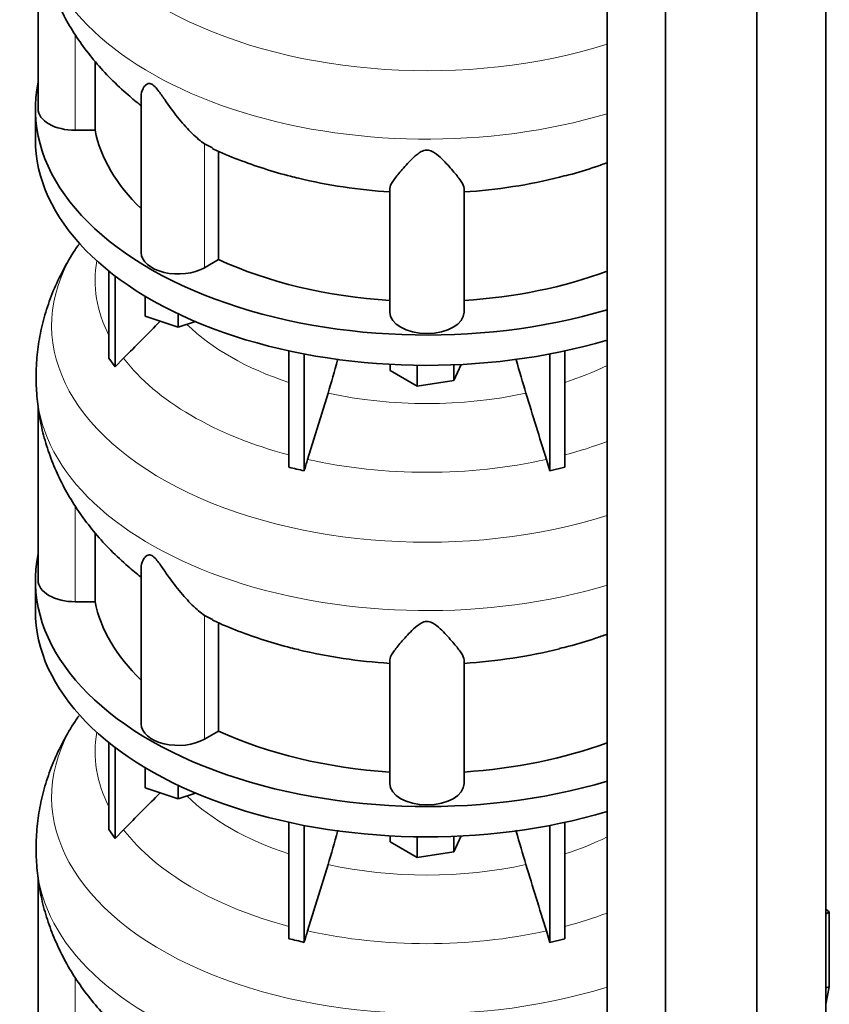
# Model space of a CAD drawing. Header units: millimetres. Extents: x 400 to 1291, y -2194 to 1779.
# Tile 8 of 31: x 994 to 1288, y -1781 to -1423. Entities that reach past the tile are written whole.
import ezdxf

# ---------------------------------------------------------------- set-up
doc = ezdxf.new("R2010")
doc.units = ezdxf.units.MM
for name, color, linetype in [('MID_344-5', 7, 'Continuous'), ('VSI344-454_TERMI', 7, 'Continuous'), ('VSI344_DIFFUSORE', 7, 'Continuous')]:
    doc.layers.add(name, color=color, linetype=linetype)

# ---------------------------------------------------------------- blocks, each defined once
blk = doc.blocks.new('SE4')
at = {"layer": 'MID_344-5', "color": 7, "linetype": 'Continuous', "lineweight": 35}
for p, q in [((1287.13, -1847.82), (1287.13, -965.33)), ((1262.07, -1867.03), (1262.07, -984.3)), ((1207.52, -988.61), (1207.52, -1871.42)), ((1228.81, -1881.5), (1228.81, -998.77))]:
    blk.add_line(p, q, dxfattribs=at)
at = {"layer": 'VSI344-454_TERMI', "color": 7, "linetype": 'Continuous', "lineweight": 35}
for p, q in [((1288.41, -1747.61), (1287.13, -1746.63)), ((1287.13, -1748.47), (1288.41, -1747.61)), ((1288.41, -1774.89), (1288.41, -1747.61)), ((1287.13, -1775.32), (1288.41, -1774.89)), ((1288.41, -1774.89), (1287.13, -1781.18))]:
    blk.add_line(p, q, dxfattribs=at)
at = {"layer": 'VSI344_DIFFUSORE', "color": 7, "linetype": 'Continuous', "lineweight": 35}
for p, q in [((1000.5, -1392.06), (1000.5, -1455.59)), ((1021.25, -1463.39), (1021.25, -1438.41)), ((1037.99, -1451.1), (1037.99, -1507.85)), ((999.5, -1455.59), (999.5, -1466.62)), ((1021.25, -1463.39), (1014, -1463.39)), ((1064, -1469.83), (1061.04, -1468.37)), ((1066.16, -1510.4), (1066.16, -1470.9)), ((1128.5, -1529.49), (1128.5, -1484.5)), ((1155.5, -1529.49), (1155.5, -1484.5)), ((1066.16, -1510.4), (1061.04, -1513.36)), ((1026.29, -1546.27), (1026.29, -1514.64)), ((1028.59, -1549.47), (1028.59, -1516.43)), ((1039.49, -1531.04), (1039.49, -1523.77)), ((1051.49, -1535.04), (1039.49, -1531.04)), ((1051.49, -1535.04), (1051.49, -1530.16)), ((1057.73, -1532.96), (1051.49, -1535.04)), ((1026.29, -1546.27), (1028.59, -1549.47)), ((1028.59, -1549.47), (1031.58, -1546.3)), ((1091.78, -1585.95), (1091.78, -1543.61)), ((1097.32, -1587.28), (1097.32, -1544.74)), ((1186.68, -1587.28), (1186.68, -1544.74)), ((1192.22, -1585.95), (1192.22, -1543.61)), ((1128.62, -1550.75), (1128.62, -1548.53)), ((1138.41, -1556.41), (1138.41, -1548.86)), ((1154.47, -1548.57), (1151.8, -1554.34)), ((1151.8, -1554.34), (1151.8, -1548.69)), ((1138.41, -1556.41), (1128.62, -1550.75)), ((1151.8, -1554.34), (1138.41, -1556.41)), ((1105.99, -1558.98), (1098.56, -1583.09)), ((1000.5, -1563.52), (1000.5, -1627.06)), ((1185.44, -1583.09), (1186.68, -1587.28)), ((1186.68, -1587.28), (1192.22, -1585.95)), ((1021.25, -1634.85), (1021.25, -1609.87)), ((1037.99, -1622.56), (1037.99, -1679.31)), ((999.5, -1627.06), (999.5, -1638.08)), ((1021.25, -1634.85), (1014, -1634.85)), ((1064, -1641.3), (1061.04, -1639.83)), ((1066.16, -1681.86), (1066.16, -1642.37)), ((1128.5, -1700.96), (1128.5, -1655.97)), ((1155.5, -1700.96), (1155.5, -1655.97)), ((1066.16, -1681.86), (1061.04, -1684.83)), ((1026.29, -1717.74), (1026.29, -1686.1)), ((1028.59, -1720.94), (1028.59, -1687.89)), ((1039.49, -1702.5), (1039.49, -1695.23)), ((1051.49, -1706.5), (1039.49, -1702.5)), ((1051.49, -1706.5), (1051.49, -1701.63)), ((1057.73, -1704.42), (1051.49, -1706.5)), ((1091.78, -1757.42), (1091.78, -1715.07)), ((1192.22, -1757.42), (1192.22, -1715.07)), ((1026.29, -1717.74), (1028.59, -1720.94)), ((1028.59, -1720.94), (1031.58, -1717.76)), ((1097.32, -1758.74), (1097.32, -1716.2)), ((1186.68, -1758.74), (1186.68, -1716.2)), ((1128.62, -1722.22), (1128.62, -1719.99)), ((1138.41, -1727.87), (1128.62, -1722.22)), ((1138.41, -1727.87), (1138.41, -1720.33)), ((1154.47, -1720.04), (1151.8, -1725.8)), ((1151.8, -1725.8), (1151.8, -1720.16)), ((1151.8, -1725.8), (1138.41, -1727.87)), ((1105.99, -1730.44), (1098.56, -1754.56)), ((1000.5, -1734.98), (1000.5, -1798.52)), ((1185.44, -1754.56), (1186.68, -1758.74)), ((1186.68, -1758.74), (1192.22, -1757.42))]:
    blk.add_line(p, q, dxfattribs=at)
at = {"layer": 'VSI344_DIFFUSORE', "color": 4, "linetype": 'Continuous', "lineweight": 9}
for p, q in [((1014, -1463.39), (1014, -1428.49)), ((1061.04, -1513.36), (1061.04, -1468.37)), ((1014, -1634.85), (1014, -1599.95)), ((1061.04, -1684.83), (1061.04, -1639.83)), ((1014, -1806.32), (1014, -1771.42))]:
    blk.add_line(p, q, dxfattribs=at)
for centre, major_axis, start_param, end_param in [((1142, -1362.88), (136.58, 0), 2.761012, 5.212737), ((1142, -1384.55), (-142.13, 0), 0.048496, 2.049895), ((1142, -1534.34), (136.58, 0), 2.761012, 5.212737), ((1142, -1518.02), (120.79, 0), 3.038624, 3.432735), ((1142, -1504.25), (-101.4, 0), 0.532702, 1.052595), ((1142, -1518.02), (-120.79, 0), 0.417538, 1.141984), ((1142, -1504.25), (101.4, 0), -1.052595, -0.868255), ((1142, -1556.02), (-142.13, 0), 0.048496, 2.049895), ((1142, -1504.25), (-101.4, 0), 1.207688, 1.933905), ((1142, -1518.02), (120.79, 0), -1.141984, -0.997489), ((1142, -1518.02), (-120.79, 0), 1.202936, 1.938657), ((1142, -1705.8), (136.58, 0), 2.761012, 5.212737), ((1142, -1689.48), (120.79, 0), 3.038624, 3.432735), ((1142, -1675.72), (-101.4, 0), 0.532702, 1.052595), ((1142, -1689.48), (-120.79, 0), 0.417538, 1.141984), ((1142, -1675.72), (101.4, 0), -1.052595, -0.868255), ((1142, -1727.48), (-142.13, 0), 0.048496, 2.049895), ((1142, -1675.72), (-101.4, 0), 1.207688, 1.933905), ((1142, -1689.48), (120.79, 0), -1.141984, -0.997489), ((1142, -1689.48), (-120.79, 0), 1.202936, 1.938657)]:
    blk.add_ellipse(centre, major_axis=major_axis, ratio=0.57735, start_param=start_param, end_param=end_param, dxfattribs=at)
at = {"layer": 'VSI344_DIFFUSORE', "color": 7, "linetype": 'Continuous', "lineweight": 35}
for centre, major_axis, start_param, end_param in [((1142, -1455.59), (142.5, 0), 3.023053, 5.190143), ((1014, -1455.59), (13.5, 0), 3.141581, 4.712389), ((1142, -1455.59), (-121.5, 0), 0.111341, 0.543224), ((1142, -1466.62), (142.5, 0), 3.141593, 5.190143), ((1142, -1416.1), (-121.5, 0), 1.175706, 1.459455), ((1142, -1416.1), (121.5, 0), 4.82373, 5.12108), ((1051.49, -1507.85), (13.5, 0), 3.141581, 5.497787), ((1142, -1455.59), (-121.5, 0), 0.896739, 1.459455), ((1142, -1455.59), (121.5, 0), 4.82373, 5.281941), ((1142, -1529.49), (13.5, 0), 3.141593, 6.283185), ((1142, -1627.06), (142.5, 0), 3.023053, 5.190143), ((1014, -1627.06), (13.5, 0), 3.141581, 4.712389), ((1142, -1627.06), (-121.5, 0), 0.111341, 0.543224), ((1142, -1638.08), (142.5, 0), 3.141593, 5.190143), ((1142, -1587.56), (-121.5, 0), 1.175706, 1.459455), ((1142, -1587.56), (121.5, 0), 4.82373, 5.12108), ((1051.49, -1679.31), (13.5, 0), 3.141581, 5.497787), ((1142, -1627.06), (-121.5, 0), 0.896739, 1.459455), ((1142, -1627.06), (121.5, 0), 4.82373, 5.281941), ((1142, -1700.96), (13.5, 0), 3.141593, 6.283185)]:
    blk.add_ellipse(centre, major_axis=major_axis, ratio=0.57735, start_param=start_param, end_param=end_param, dxfattribs=at)
for points, knots in [([(1000.04, -1388.58), (1000.35, -1391.38), (1000.89, -1396.14), (1002.66, -1403.87), (1005.06, -1411.26), (1008.15, -1418.48), (1011.89, -1425.46), (1016.28, -1432.19), (1021.3, -1438.64), (1026.96, -1444.82), (1032.52, -1449.97), (1036.35, -1453.17), (1037.92, -1454.39)], [0, 0, 0, 0, 0.0925927, 0.1862618, 0.2801149, 0.3745405, 0.4699354, 0.5666977, 0.6652088, 0.765802, 0.8687155, 0.9401335, 0.9401335, 0.9401335, 0.9401335]), ([(1061.04, -1468.37), (1059.67, -1467.39), (1058.15, -1466.11), (1055.02, -1463.04), (1053.41, -1461.27), (1050.27, -1457.42), (1048.72, -1455.32), (1046.36, -1451.96), (1045.57, -1450.8), (1044.32, -1449.08), (1043.88, -1448.5), (1042.93, -1447.4), (1042.39, -1446.88), (1041.37, -1446.33), (1040.94, -1446.31), (1040.25, -1446.48), (1039.98, -1446.65), (1039.27, -1447.25), (1038.94, -1447.75), (1038.21, -1449.18), (1037.99, -1450.16), (1037.99, -1451.11)], [0, 0, 0, 0, 0.125, 0.125, 0.25, 0.25, 0.375, 0.375, 0.4375, 0.4375, 0.46875, 0.46875, 0.5, 0.5, 0.53125, 0.53125, 0.5625, 0.5625, 0.625, 0.625, 0.7387976, 0.7387976, 0.7387976, 0.7387976]), ([(1063.91, -1470.02), (1064.06, -1470.1), (1066.92, -1471.53), (1073.4, -1474.13), (1082.59, -1477.39), (1090.22, -1479.66), (1094.26, -1480.57), (1095.35, -1480.81)], [0, 0, 0, 0, 0.01437, 0.312845, 0.611964, 0.910622, 1, 1, 1, 1]), ([(1155.5, -1484.5), (1155.5, -1483.85), (1155.1, -1483.03), (1153.79, -1481.02), (1152.87, -1479.85), (1150.71, -1477.28), (1149.46, -1475.85), (1147.22, -1473.58), (1146.42, -1472.8), (1145.02, -1471.71), (1144.52, -1471.36), (1143.34, -1470.77), (1142.63, -1470.55), (1141.19, -1470.59), (1140.5, -1470.84), (1139.36, -1471.44), (1138.87, -1471.8), (1137.48, -1472.89), (1136.69, -1473.66), (1134.5, -1475.89), (1133.25, -1477.33), (1131.09, -1479.9), (1130.2, -1481.04), (1128.91, -1483.02), (1128.5, -1483.86), (1128.5, -1484.5)], [0, 0, 0, 0, 0.125, 0.125, 0.25, 0.25, 0.375, 0.375, 0.4375, 0.4375, 0.46875, 0.46875, 0.5, 0.5, 0.53125, 0.53125, 0.5625, 0.5625, 0.625, 0.625, 0.75, 0.75, 0.875, 0.875, 1, 1, 1, 1]), ([(1190.22, -1480.42), (1191.47, -1480.13), (1195.66, -1479.14), (1201.53, -1477.31), (1206.16, -1475.71), (1207.56, -1475.2)], [0, 0, 0, 0, 0.1078692, 0.4247802, 0.5649754, 0.5649754, 0.5649754, 0.5649754]), ([(1015.41, -1504.88), (1014.86, -1505.62), (1012.8, -1508.41), (1009.5, -1514.21), (1005.94, -1521.7), (1003.18, -1529.42), (1001.22, -1537.22), (1000.05, -1545), (999.61, -1552.76), (999.89, -1557.37), (1000.06, -1559.98)], [0, 0, 0, 0, 0.043014, 0.189752, 0.332864, 0.47275, 0.609908, 0.744873, 0.878188, 1, 1, 1, 1]), ([(1105.99, -1558.98), (1107.2, -1555.03), (1108.38, -1551.01), (1109.54, -1546.79), (1109.58, -1546.65), (1109.62, -1546.51)], [0, 0, 0, 0, 0.5, 0.5, 0.5168361, 0.5168361, 0.5168361, 0.5168361]), ([(1178.01, -1558.98), (1176.8, -1555.03), (1175.62, -1551.01), (1174.45, -1546.79), (1174.42, -1546.65), (1174.38, -1546.51)], [0, 0, 0, 0, 0.5, 0.5, 0.5171116, 0.5171116, 0.5171116, 0.5171116]), ([(1000.04, -1560.04), (1000.35, -1562.85), (1000.89, -1567.61), (1002.66, -1575.33), (1005.06, -1582.72), (1008.15, -1589.95), (1011.89, -1596.92), (1016.28, -1603.65), (1021.3, -1610.1), (1026.96, -1616.28), (1032.52, -1621.43), (1036.35, -1624.63), (1037.92, -1625.85)], [0, 0, 0, 0, 0.0925927, 0.1862618, 0.2801149, 0.3745405, 0.4699354, 0.5666977, 0.6652088, 0.765802, 0.8687155, 0.9401335, 0.9401335, 0.9401335, 0.9401335]), ([(1061.04, -1639.83), (1059.67, -1638.86), (1058.15, -1637.57), (1055.02, -1634.5), (1053.41, -1632.73), (1050.27, -1628.89), (1048.72, -1626.79), (1046.36, -1623.42), (1045.57, -1622.27), (1044.32, -1620.54), (1043.88, -1619.96), (1042.93, -1618.87), (1042.39, -1618.35), (1041.37, -1617.79), (1040.94, -1617.78), (1040.25, -1617.94), (1039.98, -1618.11), (1039.27, -1618.71), (1038.94, -1619.21), (1038.21, -1620.64), (1037.99, -1621.62), (1037.99, -1622.57)], [0, 0, 0, 0, 0.125, 0.125, 0.25, 0.25, 0.375, 0.375, 0.4375, 0.4375, 0.46875, 0.46875, 0.5, 0.5, 0.53125, 0.53125, 0.5625, 0.5625, 0.625, 0.625, 0.7387976, 0.7387976, 0.7387976, 0.7387976]), ([(1063.91, -1641.48), (1064.06, -1641.56), (1066.92, -1643), (1073.4, -1645.6), (1082.59, -1648.86), (1090.22, -1651.12), (1094.26, -1652.03), (1095.35, -1652.27)], [0, 0, 0, 0, 0.01437, 0.312845, 0.611964, 0.910622, 1, 1, 1, 1]), ([(1155.5, -1655.97), (1155.5, -1655.32), (1155.1, -1654.49), (1153.79, -1652.49), (1152.87, -1651.32), (1150.71, -1648.74), (1149.46, -1647.31), (1147.22, -1645.05), (1146.42, -1644.27), (1145.02, -1643.18), (1144.52, -1642.82), (1143.34, -1642.24), (1142.63, -1642.02), (1141.19, -1642.05), (1140.5, -1642.3), (1139.36, -1642.91), (1138.87, -1643.26), (1137.48, -1644.36), (1136.69, -1645.13), (1134.5, -1647.36), (1133.25, -1648.79), (1131.09, -1651.36), (1130.2, -1652.5), (1128.91, -1654.48), (1128.5, -1655.32), (1128.5, -1655.97)], [0, 0, 0, 0, 0.125, 0.125, 0.25, 0.25, 0.375, 0.375, 0.4375, 0.4375, 0.46875, 0.46875, 0.5, 0.5, 0.53125, 0.53125, 0.5625, 0.5625, 0.625, 0.625, 0.75, 0.75, 0.875, 0.875, 1, 1, 1, 1]), ([(1190.22, -1651.88), (1191.47, -1651.59), (1195.66, -1650.61), (1201.53, -1648.78), (1206.16, -1647.17), (1207.56, -1646.66)], [0, 0, 0, 0, 0.1078692, 0.4247802, 0.5649754, 0.5649754, 0.5649754, 0.5649754]), ([(1015.41, -1676.35), (1014.86, -1677.09), (1012.8, -1679.88), (1009.5, -1685.67), (1005.94, -1693.16), (1003.18, -1700.88), (1001.22, -1708.68), (1000.05, -1716.46), (999.61, -1724.23), (999.89, -1728.84), (1000.06, -1731.44)], [0, 0, 0, 0, 0.043014, 0.189752, 0.332864, 0.47275, 0.609908, 0.744873, 0.878188, 1, 1, 1, 1]), ([(1105.99, -1730.44), (1107.2, -1726.49), (1108.38, -1722.47), (1109.54, -1718.25), (1109.58, -1718.12), (1109.62, -1717.98)], [0, 0, 0, 0, 0.5, 0.5, 0.5168361, 0.5168361, 0.5168361, 0.5168361]), ([(1178.01, -1730.44), (1176.8, -1726.49), (1175.62, -1722.47), (1174.45, -1718.25), (1174.42, -1718.11), (1174.38, -1717.97)], [0, 0, 0, 0, 0.5, 0.5, 0.5171116, 0.5171116, 0.5171116, 0.5171116]), ([(1000.04, -1731.5), (1000.35, -1734.31), (1000.89, -1739.07), (1002.66, -1746.8), (1005.06, -1754.18), (1008.15, -1761.41), (1011.89, -1768.39), (1016.28, -1775.12), (1021.3, -1781.57), (1026.96, -1787.75), (1032.52, -1792.9), (1036.35, -1796.1), (1037.92, -1797.32)], [0, 0, 0, 0, 0.0925927, 0.1862618, 0.2801149, 0.3745405, 0.4699354, 0.5666977, 0.6652088, 0.765802, 0.8687155, 0.9401335, 0.9401335, 0.9401335, 0.9401335])]:
    blk.add_open_spline(points, degree=3, knots=knots, dxfattribs=at)
for points in [[(1031.58, -1546.3), (1036.03, -1541.82), (1040.48, -1537.33), (1044.94, -1532.85)], [(1178.01, -1558.98), (1180.49, -1567.02), (1182.96, -1575.05), (1185.44, -1583.09)], [(1097.32, -1587.28), (1095.47, -1586.8), (1093.62, -1586.36), (1091.78, -1585.95)], [(1098.56, -1583.09), (1098.14, -1584.47), (1097.72, -1585.87), (1097.32, -1587.28)], [(1031.58, -1717.76), (1036.03, -1713.28), (1040.48, -1708.8), (1044.94, -1704.32)], [(1178.01, -1730.44), (1180.49, -1738.48), (1182.96, -1746.52), (1185.44, -1754.56)], [(1098.56, -1754.56), (1098.14, -1755.94), (1097.72, -1757.34), (1097.32, -1758.74)], [(1097.32, -1758.74), (1095.47, -1758.26), (1093.62, -1757.82), (1091.78, -1757.42)]]:
    blk.add_open_spline(points, degree=3, dxfattribs=at)

msp = doc.modelspace()

# ---------------------------------------------------------------- block references
msp.add_blockref('SE4', (0, 0))

doc.saveas('drawing.dxf')
